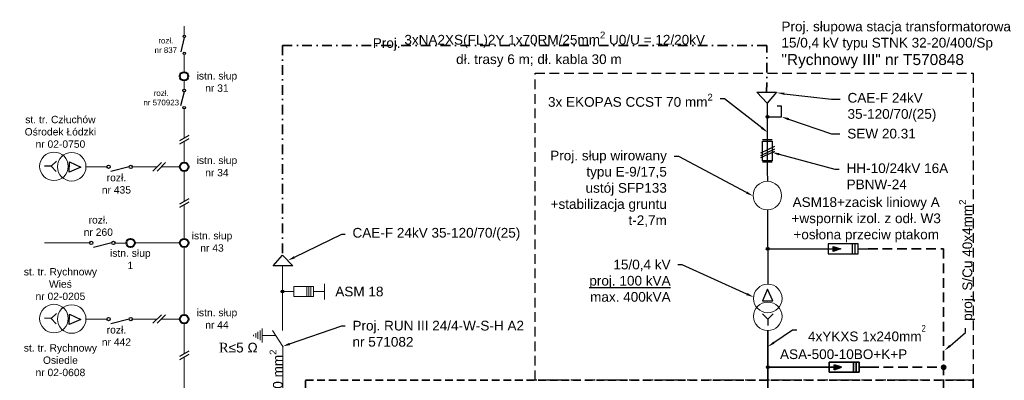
# Model space of a CAD drawing. Header units: millimetres. Extents: x -2674 to -2150, y -551 to 8.
# Tile 8 of 9: x -2552 to -2298, y -85 to 8. Entities that reach past the tile are written whole.
import ezdxf
from ezdxf import colors
from ezdxf.entities.mleader import LeaderData, LeaderLine
from ezdxf.math import Vec2, Vec3

# ---------------------------------------------------------------- set-up
doc = ezdxf.new("R2010")
doc.units = ezdxf.units.MM
for name, pattern in [('DASHDOT', [1, 0.5, -0.25, 0, -0.25]), ('DASHED', [0.75, 0.5, -0.25]), ('DASHED2', [0.375, 0.25, -0.125]), ('HIDDEN', [0.375, 0.25, -0.125])]:
    doc.linetypes.add(name, pattern=pattern)
doc.layers.add('02 urządzenia nn', color=7, linetype='Continuous', lineweight=35, true_color=0x007299)
for name, color, linetype, lineweight in [('2 Linia kablowa SN', 1, 'DASHDOT', 30), ('8 Istn. linia napow', 7, 'Continuous', 30), ('branża elektryczna_trasa kablowa', 1, 'HIDDEN', 35), ('E_proj_urządzenia', 1, 'Continuous', 20), ('kontury', 7, 'Continuous', 13)]:
    doc.layers.add(name, color=color, linetype=linetype, lineweight=lineweight)
for name, color, linetype in [('e_opis linia SN', 7, 'Continuous'), ('Opis', 250, 'Continuous'), ('Opisy', 10, 'Continuous'), ('P-Istn. przewód SN', 7, 'Continuous'), ('SCHEMAT', 7, 'Continuous')]:
    doc.layers.add(name, color=color, linetype=linetype)
doc.styles.add('Andy 18', font='arial.ttf', dxfattribs={"height": 18})
doc.styles.get("Standard").update_dxf_attribs({"font": 'arial.ttf'})

msp = doc.modelspace()

# ---------------------------------------------------------------- hatches: boundary and pattern name
h = msp.add_hatch(color=1)
h.paths.add_polyline_path([(-2342.05, -51.43), (-2340.13, -50.79), (-2342.05, -50.79)])
h.paths.add_polyline_path([(-2342.05, -50.79), (-2340.13, -50.79), (-2342.05, -50.15)])
at = {"layer": '02 urządzenia nn', "lineweight": -3, "ltscale": 0.5}
h = msp.add_hatch(color=256, dxfattribs=at)
h.dxf.hatch_style = 1
edge = h.paths.add_edge_path()
edge.add_arc((-2358.93, -81.29), 0.354, 0, 360)
at = {"layer": '02 urządzenia nn'}
h = msp.add_hatch(color=256, dxfattribs=at)
h.paths.add_polyline_path([(-2341.8, -81.93), (-2339.88, -81.29), (-2341.8, -81.29)])
h.paths.add_polyline_path([(-2341.8, -81.29), (-2339.88, -81.29), (-2341.8, -80.65)])
at = {"layer": '02 urządzenia nn', "linetype": 'Continuous'}
msp.add_hatch(color=256, dxfattribs=at).paths.add_polyline_path([(-2313.03, -81.3, 1), (-2314.12, -81.3, 1)])
at = {"layer": 'Opisy', "lineweight": -3, "ltscale": 0.5}
h = msp.add_hatch(color=1, dxfattribs=at)
h.dxf.hatch_style = 1
edge = h.paths.add_edge_path()
edge.add_arc((-2358.97, -16.73), 0.354, 90, 450)
h = msp.add_hatch(color=1, dxfattribs=at)
h.dxf.hatch_style = 1
edge = h.paths.add_edge_path()
edge.add_arc((-2358.95, -50.77), 0.354, 0, 360)
h = msp.add_hatch(color=1, dxfattribs=at)
h.dxf.hatch_style = 1
edge = h.paths.add_edge_path()
edge.add_arc((-2484.06, -61.77), 0.354, 90, 450)

# ---------------------------------------------------------------- linework, layer by layer
at = {"color": 1}
for p, q in [((-2357.82, -22.65), (-2360.29, -22.65)), ((-2360.76, -26, -9582.57), (-2357.09, -24.31, -9582.57)), ((-2360.76, -26.69, -9582.57), (-2357.09, -25, -9582.57)), ((-2360.76, -27.25, -9582.57), (-2357.09, -25.57, -9582.57)), ((-2357.82, -28.39), (-2360.29, -28.39)), ((-2358.95, -50.77), (-2341.68, -50.79)), ((-2335.64, -49.51), (-2343.34, -49.51)), ((-2343.34, -49.51), (-2343.34, -52.07)), ((-2342.05, -50.15), (-2340.13, -50.79)), ((-2342.05, -51.43), (-2342.05, -50.15)), ((-2340.13, -50.79), (-2342.05, -51.43)), ((-2337.09, -52.07), (-2337.09, -49.51)), ((-2336.39, -52.07), (-2336.39, -49.51)), ((-2335.64, -52.07), (-2335.64, -49.51)), ((-2335.64, -50.79), (-2333.08, -50.79)), ((-2343.34, -52.07), (-2335.64, -52.07))]:
    msp.add_line(p, q, dxfattribs=at)
msp.add_lwpolyline([(-2360.29, -22.99), (-2357.82, -22.99), (-2357.82, -28.1), (-2360.29, -28.1)], close=True, dxfattribs=at)
at = {"layer": '02 urządzenia nn', "color": 1, "linetype": 'HIDDEN', "lineweight": 35, "ltscale": 10}
msp.add_line((-2313.63, -50.79), (-2313.35, -227.99), dxfattribs=at)
at = {"layer": '02 urządzenia nn'}
for p, q in [((-2358.93, -98.55), (-2358.93, -71.84)), ((-2335.39, -80.01), (-2343.08, -80.01)), ((-2343.08, -80.01), (-2343.08, -82.57)), ((-2341.8, -80.65), (-2339.88, -81.29)), ((-2341.8, -81.93), (-2341.8, -80.65)), ((-2336.83, -82.57), (-2336.83, -80.01)), ((-2336.13, -82.57), (-2336.13, -80.01)), ((-2335.39, -82.57), (-2335.39, -80.01)), ((-2358.93, -81.29), (-2341.42, -81.29)), ((-2343.08, -82.57), (-2335.39, -82.57)), ((-2339.88, -81.29), (-2341.8, -81.93)), ((-2335.39, -81.29), (-2332.82, -81.29)), ((-2332.82, -81.29), (-2332.82, -81.29))]:
    msp.add_line(p, q, dxfattribs=at)
at = {"layer": '02 urządzenia nn', "linetype": 'HIDDEN', "lineweight": 35, "ltscale": 10}
msp.add_line((-2332.82, -81.29), (-2313.58, -81.3), dxfattribs=at)
at = {"layer": '02 urządzenia nn', "linetype": 'DASHED', "ltscale": 4}
msp.add_lwpolyline([(-2478.13, -84.61), (-2305.97, -84.61), (-2305.97, -221.69), (-2478.13, -221.69)], close=True, dxfattribs=at)
at = {"layer": '02 urządzenia nn', "lineweight": -3, "ltscale": 0.5}
msp.add_circle((-2358.93, -81.29), 0.354, dxfattribs=at)
at = {"layer": '02 urządzenia nn', "linetype": 'Continuous'}
msp.add_circle((-2313.58, -81.3), 0.546, dxfattribs=at)
at = {"layer": '2 Linia kablowa SN', "color": 1, "lineweight": 35, "ltscale": 5}
for points in [[(-2359.2, 1.61), (-2484.05, 1.65)], [(-2484.05, 1.65), (-2484.05, -52.37)], [(-2359.22, -10.39), (-2359.2, 1.61)]]:
    msp.add_lwpolyline(points, dxfattribs=at)
at = {"layer": '8 Istn. linia napow', "lineweight": 20, "ltscale": 0.1}
for points in [[(-2509.45, 6.59), (-2509.45, 4.35)], [(-2509.49, -0.73), (-2509.49, -5.2)], [(-2509.49, -7.4), (-2509.49, -9.63)], [(-2509.45, -14.71), (-2509.45, -22.22)], [(-2509.45, -23.08), (-2509.44, -28.53)], [(-2529.39, -29.62), (-2534.77, -29.62)], [(-2516.41, -29.63), (-2522.79, -29.63)], [(-2515.33, -28.55), (-2517.5, -30.71)], [(-2514.28, -28.55), (-2516.44, -30.71)], [(-2510.54, -29.63), (-2515.36, -29.63)], [(-2509.44, -30.73), (-2509.44, -38.57)], [(-2509.44, -39.44), (-2509.44, -48.15)], [(-2533.86, -49.23), (-2545.48, -49.23)], [(-2524.36, -49.27), (-2527.26, -49.27)], [(-2510.54, -49.25), (-2522.16, -49.25)], [(-2509.44, -50.35), (-2509.44, -67.77)], [(-2515.33, -67.78), (-2517.5, -69.95)], [(-2514.28, -67.78), (-2516.44, -69.95)], [(-2529.38, -68.85), (-2534.77, -68.85)], [(-2516.41, -68.87), (-2522.79, -68.87)], [(-2510.54, -68.87), (-2515.36, -68.87)], [(-2509.44, -69.96), (-2509.44, -77.81)], [(-2509.44, -78.68), (-2509.44, -87.39)]]:
    msp.add_lwpolyline(points, dxfattribs=at)
at = {"layer": '8 Istn. linia napow', "color": 1, "lineweight": 20, "ltscale": 0.1}
for points in [[(-2484.06, -55.18), (-2484.06, -71.8)], [(-2491.53, -73.26), (-2491.53, -72.9)], [(-2490.99, -73.62), (-2490.99, -72.54)], [(-2490.45, -73.98), (-2490.45, -72.18)], [(-2489.84, -74.34), (-2489.84, -71.82)], [(-2489.37, -74.88), (-2489.37, -71.29)], [(-2485.84, -73.08), (-2489.37, -73.08)], [(-2484.04, -76.66), (-2484.04, -75.9), (-2486.66, -71.8)], [(-2484.04, -76.66), (-2484.02, -130.26)]]:
    msp.add_lwpolyline(points, dxfattribs=at)
at = {"layer": 'branża elektryczna_trasa kablowa', "color": 0, "linetype": 'ByBlock', "lineweight": 40}
for centre in [(-2509.49, -6.3), (-2509.44, -29.63), (-2523.26, -49.25), (-2509.44, -49.25), (-2509.44, -68.87)]:
    msp.add_circle(centre, 1.1, dxfattribs=at)
at = {"layer": 'E_proj_urządzenia'}
for p, q in [((-2477.77, -60.51), (-2477.77, -63.02)), ((-2477.26, -60.51), (-2477.26, -63.02)), ((-2476.75, -60.51), (-2476.75, -63.02))]:
    msp.add_line(p, q, dxfattribs=at)
at = {"layer": 'E_proj_urządzenia', "linetype": 'Continuous', "lineweight": 20}
for p, q in [((-2473.23, -61.77), (-2473.23, -59.75)), ((-2472.56, -60.42), (-2472.56, -63.11)), ((-2481.19, -61.77), (-2484.06, -61.77)), ((-2473.23, -61.77), (-2476.1, -61.77)), ((-2473.23, -61.77), (-2473.23, -63.78)), ((-2471.22, -61.77), (-2471.89, -61.09)), ((-2471.89, -61.09), (-2471.89, -62.44)), ((-2471.89, -62.44), (-2471.22, -61.77))]:
    msp.add_line(p, q, dxfattribs=at)
at = {"layer": 'E_proj_urządzenia'}
msp.add_lwpolyline([(-2481.19, -60.51), (-2481.19, -63.02), (-2476.1, -63.02), (-2476.1, -60.51)], close=True, dxfattribs=at)
at = {"layer": 'kontury', "color": 1}
msp.add_lwpolyline([(-2359.03, -45.07), (-2359.03, -45.07)], dxfattribs=at)
at = {"layer": 'Opis', "color": 1, "linetype": 'DASHED2', "ltscale": 10}
msp.add_lwpolyline([(-2418.96, -5.48), (-2305.97, -5.48), (-2305.97, -84.61), (-2418.96, -84.61)], close=True, dxfattribs=at)
at = {"layer": 'Opis', "color": 1}
for points in [[(-2359.1, -13.2), (-2359.05, -30.58)], [(-2359.05, -30.58), (-2359.04, -33.35)], [(-2358.98, -40.7), (-2358.93, -59.88)]]:
    msp.add_lwpolyline(points, dxfattribs=at)
at = {"layer": 'Opisy'}
for p, q in [((-2355.37, -13.97), (-2356.55, -13.97)), ((-2355.37, -16.73), (-2355.37, -13.97)), ((-2358.97, -16.73), (-2355.37, -16.73))]:
    msp.add_line(p, q, dxfattribs=at)
at = {"layer": 'Opisy', "color": 0, "lineweight": -3, "ltscale": 0.5}
for p, q in [((-2543.77, -29.48), (-2545.45, -29.44)), ((-2543.77, -29.48), (-2542.4, -28.17)), ((-2543.77, -29.48), (-2542.47, -30.86)), ((-2539.12, -31.01), (-2539.05, -28.32)), ((-2536.07, -29.74), (-2539.12, -31.01)), ((-2539.05, -28.32), (-2536.07, -29.74)), ((-2543.77, -68.72), (-2542.4, -67.41)), ((-2539.12, -70.24), (-2539.05, -67.56)), ((-2539.05, -67.56), (-2536.07, -68.98)), ((-2543.77, -68.72), (-2545.45, -68.67)), ((-2543.77, -68.72), (-2542.46, -70.09)), ((-2536.07, -68.98), (-2539.12, -70.24))]:
    msp.add_line(p, q, dxfattribs=at)
at = {"layer": 'Opisy', "color": 1, "linetype": 'HIDDEN', "lineweight": 35, "ltscale": 10}
msp.add_line((-2333.08, -50.79), (-2313.63, -50.79), dxfattribs=at)
at = {"layer": 'Opisy', "color": 1, "lineweight": -3, "ltscale": 0.5}
for p, q in [((-2358.99, -61.18), (-2360.33, -64.2)), ((-2357.65, -64.2), (-2358.99, -61.18)), ((-2360.33, -64.2), (-2357.65, -64.2)), ((-2358.93, -68.89), (-2360.27, -67.54)), ((-2358.93, -68.89), (-2357.58, -67.54)), ((-2358.93, -68.89), (-2358.93, -70.56))]:
    msp.add_line(p, q, dxfattribs=at)
at = {"layer": 'Opisy', "color": 1, "lineweight": -3, "ltscale": 0.1}
for points in [[(-2359.1, -13.2), (-2361.76, -10.39), (-2356.69, -10.39), (-2359.1, -13.2)], [(-2484.05, -52.37), (-2481.4, -55.18), (-2486.46, -55.18), (-2484.05, -52.37)]]:
    msp.add_lwpolyline(points, dxfattribs=at)
at = {"layer": 'Opisy', "color": 1, "lineweight": -3, "ltscale": 0.5}
for centre in [(-2358.97, -16.73), (-2358.95, -50.77), (-2484.06, -61.77)]:
    msp.add_circle(centre, 0.354, dxfattribs=at)
at = {"layer": 'Opisy', "color": 0, "lineweight": 9}
for centre in [(-2543.04, -29.5), (-2538.45, -29.62), (-2543.04, -68.73), (-2538.45, -68.85)]:
    msp.add_circle(centre, 3.68, dxfattribs=at)
at = {"layer": 'Opisy', "color": 1, "lineweight": 9}
for centre in [(-2359.04, -37.03), (-2358.93, -63.56), (-2358.93, -68.16)]:
    msp.add_circle(centre, 3.68, dxfattribs=at)
at = {"layer": 'P-Istn. przewód SN'}
for p, q in [((-2509.42, 3.7), (-2510.35, 0.05)), ((-2509.46, -10.29), (-2510.39, -13.94)), ((-2523.65, -29.63), (-2528.38, -30.83)), ((-2528.12, -49.24), (-2532.85, -50.44)), ((-2523.65, -68.87), (-2528.38, -70.07))]:
    msp.add_line(p, q, dxfattribs=at)
for centre, radius in [((-2509.42, 4.02), 0.329), ((-2509.41, -0.39), 0.329), ((-2509.46, -9.96), 0.329), ((-2509.45, -14.38), 0.329), ((-2528.96, -29.62), 0.427), ((-2523.22, -29.63), 0.427), ((-2533.43, -49.22), 0.427), ((-2527.69, -49.24), 0.427), ((-2528.96, -68.85), 0.427), ((-2523.22, -68.87), 0.427)]:
    msp.add_circle(centre, radius, dxfattribs=at)
at = {"layer": 'SCHEMAT'}
for p, q in [((-2508.23, -21.51), (-2510.67, -22.92)), ((-2508.23, -22.38), (-2510.67, -23.79)), ((-2508.22, -37.87), (-2510.67, -39.28)), ((-2508.22, -38.73), (-2510.67, -40.15)), ((-2508.22, -77.1), (-2510.67, -78.52)), ((-2508.22, -77.97), (-2510.67, -79.38))]:
    msp.add_line(p, q, dxfattribs=at)

# ---------------------------------------------------------------- texts
at = {"layer": '02 urządzenia nn', "lineweight": 9, "insert": (-2339.37, -77.94), "char_height": 2.5, "width": 16.7517, "attachment_point": 5}
msp.add_mtext('\\A1;\\pxt1.596;ASA-500-10BO+K+P', dxfattribs=at)
at = {"layer": 'e_opis linia SN', "color": 1, "lineweight": 9}
for s, insert, char_height, width, attachment_point in [('{\\H0.877193x;Proj. słupowa stacja transformatorowa \\P15/0,4 kV typu STNK 32-20/400/Sp\\P\\A1;\\H1.14x;"Rychnowy III" nr T570848}', (-2355.41, 7.79), 2.85, 60.1655, 1), ('{\\H1.315789x;ASM18+zacisk liniowy A\\P+wspornik izol. z odł. W3\\P+osłona przeciw ptakom} ', (-2333.55, -43.27), 1.9, 43.4996, 5), ('{\\fTimes New Roman|b0|i0|c238|p18;R}≤5 Ω', (-2495.47, -76.24), 2.5, 16.7517, 5)]:
    msp.add_mtext(s, dxfattribs=dict(at, insert=insert, char_height=char_height, width=width, attachment_point=attachment_point))
at = {"layer": 'kontury', "color": 1}
for s, insert, char_height, width, attachment_point in [('\\pxqc;Proj. {\\A1;3xNA2XS(FL)2Y 1x70RM/25mm{\\H0.7x;\\S2^ ;} U0/U = 12/20kV\\P}dł. trasy 6 m; dł. kabla 30 m', (-2461.74, 5.23), 2.5, 87.5547, 1), ('\\A1;\\pxqc;{\\C256;\\Prozł. \\Pnr 837}', (-2524.68, 6.07), 1.463, 20.9984, 1), ('\\A1;\\pxqc;{\\C256;istn. słup \\Pnr 31}', (-2512.21, -5.22), 1.9, 22.4123, 1), ('\\A1;\\pxqc;{\\C256;\\Prozł. \\Pnr 570923}', (-2525.87, -7.45), 1.463, 20.9984, 1), ('\\A1;\\pxqc;{\\C256;st. tr. Człuchów \\POśrodek Łódzki\\Pnr 02-0750}', (-2555.28, -16.48), 1.9, 27.8198, 1), ('\\A1;\\pxqc;{\\C256;istn. słup \\Pnr 34}', (-2512.21, -27), 1.9, 22.4123, 1), ('\\A1;\\pxqc;{\\C256;\\Prozł. \\Pnr 435}', (-2540.56, -28.28), 1.9, 27.2706, 1), ('\\A1;\\pxqc;{\\C256;\\Prozł. \\Pnr 260}', (-2517.96, -39.18), 1.9, 27.2706, 3), ('\\A1;\\pxqc;{\\C256;istn. słup \\Pnr 43}', (-2513.48, -46.43), 1.9, 22.4123, 1), ('\\A1;\\pxqc;{\\C256;istn. słup \\P1}', (-2512.13, -50.92), 1.9, 22.4123, 3), ('\\A1;\\pxqc;{\\C256;st. tr. Rychnowy \\PWieś\\Pnr 02-0205}', (-2555.28, -55.72), 1.9, 27.8198, 1), ('\\A1;\\pxqc;{\\C256;istn. słup \\Pnr 44}', (-2512.2, -66.24), 1.9, 22.4123, 1), ('\\A1;\\pxqc;{\\C256;\\Prozł. \\Pnr 442}', (-2540.56, -67.52), 1.9, 27.2706, 1), ('\\A1;\\pxqc;{\\C256;st. tr. Rychnowy \\POsiedle\\Pnr 02-0608}', (-2555.28, -75.34), 1.9, 27.8198, 1)]:
    msp.add_mtext(s, dxfattribs=dict(at, insert=insert, char_height=char_height, width=width, attachment_point=attachment_point))
at = {"layer": 'kontury', "color": 1, "insert": (-2487.38, -128.24), "char_height": 2.5, "width": 52.3814, "attachment_point": 1, "rotation": 90.0247}
msp.add_mtext('\\pxqc;Proj. {\\A1;3x EKOPAS CCST 70 mm{\\H0.7x;\\S2^ ;}} \\P12/20kV dł. 3x5m', dxfattribs=at)

# ---------------------------------------------------------------- leaders
at = {"layer": '02 urządzenia nn'}
ml = msp.add_multileader_mtext('Standard', dxfattribs=at)
ml.set_content(' 4xYKXS 1x240mm{\\W0.75;\\A1;\\C256;{\\H0.7x;\\S2^ ;}}')
ml.set_leader_properties()
ml.build(insert=Vec2(0, 0))
ml.multileader.update_dxf_attribs({"dogleg_length": 1.11, "arrow_head_size": 1.9})
ctx = ml.context
ctx.base_point, ctx.char_height, ctx.arrow_head_size, ctx.landing_gap_size, ctx.plane_origin = Vec3(-2351.43, -71.68), 2.5, 1.9, 1.9, Vec3(-2403.15, -71.74)
notes = []
notes.append((ctx, [(0, (1, 1, 0), (-2352.53, -71.68), (1, 0), 1.11, [(0, [(-2358.93, -76)], 0, [])])]))
ctx.mtext.insert, ctx.mtext.flow_direction = Vec3(-2349.53, -70.38), 5
at = {"layer": 'Opisy'}
ml = msp.add_multileader_mtext('Standard', dxfattribs=at)
ml.set_content('\\A1;3x {\\C256;EKOPAS CCST 70 mm{\\H0.7x;\\S2^ ;}}')
ml.set_leader_properties()
ml.build(insert=Vec2(0, 0))
ml.multileader.update_dxf_attribs({"dogleg_length": 1.11, "arrow_head_size": 1.9})
ctx = ml.context
ctx.base_point, ctx.char_height, ctx.arrow_head_size, ctx.landing_gap_size, ctx.plane_origin = Vec3(-2417.08, -12.09), 2.5, 1.9, 1.9, Vec3(-2396.91, -16.49)
ctx.text_align_type = 2
notes.append((ctx, [(0, (1, 1, 0), (-2370.11, -12.09), (-1, 0), 1.11, [(0, [(-2358.98, -20.75)], 0, [])])]))
ctx.mtext.insert, ctx.mtext.alignment, ctx.mtext.flow_direction = Vec3(-2373.12, -10.8), 3, 5
at = {"layer": 'Opisy', "color": 1, "lineweight": -3, "ltscale": 0.1}
ml = msp.add_multileader_mtext('Standard', dxfattribs=at)
ml.set_content('{\\C256;CAE-F 24kV \\P35-120/70/(25)}')
ml.set_leader_properties()
ml.build(insert=Vec2(0, 0))
ml.multileader.update_dxf_attribs({"dogleg_length": 7.6, "arrow_head_size": 1.9})
ctx = ml.context
ctx.base_point, ctx.char_height, ctx.arrow_head_size, ctx.landing_gap_size, ctx.plane_origin = Vec3(-2340.26, -12.22), 2.5, 1.9, 1.9, Vec3(-2292.57, 10.16)
notes.append((ctx, [(1, (1, 1, 0), (-2342.47, -12.22), (1, 0), 2.21, [(0, [(-2356.55, -10.55)], 0, [])])]))
ctx.mtext.insert, ctx.mtext.flow_direction = Vec3(-2338.36, -10.58), 5
ml = msp.add_multileader_mtext('Standard', dxfattribs=at)
ml.set_content('{\\C1;SEW 20.31}')
ml.set_leader_properties()
ml.build(insert=Vec2(0, 0))
ml.multileader.update_dxf_attribs({"dogleg_length": 7.6, "arrow_head_size": 1.9})
ctx = ml.context
ctx.base_point, ctx.char_height, ctx.arrow_head_size, ctx.landing_gap_size, ctx.plane_origin = Vec3(-2340.32, -21.11), 2.5, 1.9, 1.9, Vec3(-2291.39, 3.98)
notes.append((ctx, [(1, (1, 1, 0), (-2342.53, -21.11), (1, 0), 2.21, [(0, [(-2355.37, -16.73)], 0, [])])]))
ctx.mtext.insert, ctx.mtext.flow_direction = Vec3(-2338.42, -19.82), 5
ml = msp.add_multileader_mtext('Standard', dxfattribs=at)
ml.set_content('Proj. słup wirowany\\Ptypu E-9/17,5\\Pustój SFP133\\P+stabilizacja gruntu\\Pt-2,7m')
ml.set_leader_properties()
ml.build(insert=Vec2(0, 0))
ml.multileader.update_dxf_attribs({"dogleg_length": 7.6, "arrow_head_size": 1.9})
ctx = ml.context
ctx.base_point, ctx.char_height, ctx.arrow_head_size, ctx.landing_gap_size, ctx.plane_origin = Vec3(-2416.65, -26.97), 2.5, 1.9, 1.9, Vec3(-2362.6, -40.61)
ctx.text_align_type = 2
notes.append((ctx, [(1, (1, 1, 0), (-2381.9, -26.97), (-1, 0), 1.17, [(0, [(-2362.72, -37.15)], 0, [])])]))
ctx.mtext.insert, ctx.mtext.alignment, ctx.mtext.flow_direction = Vec3(-2384.96, -25.47), 3, 5
at = {"layer": 'Opisy'}
ml = msp.add_multileader_mtext('Standard', dxfattribs=at)
ml.set_content('\\pxql;{\\C1;HH-10/24kV 16A\\P\\pq*;PBNW-24}')
ml.set_leader_properties()
ml.build(insert=Vec2(0, 0))
ml.multileader.update_dxf_attribs({"dogleg_length": 1.11, "arrow_head_size": 1.9})
ctx = ml.context
ctx.base_point, ctx.char_height, ctx.arrow_head_size, ctx.landing_gap_size, ctx.plane_origin = Vec3(-2340.5, -30.26), 2.5, 1.9, 1.9, Vec3(-2448.28, -21.64)
notes.append((ctx, [(0, (1, 1, 0), (-2341.61, -30.26), (1, 0), 1.11, [(0, [(-2357.82, -25.9)], 0, [])])]))
ctx.mtext.insert, ctx.mtext.width, ctx.mtext.flow_direction = Vec3(-2338.6, -28.73), 25.991, 5
ml = msp.add_multileader_mtext('Standard', dxfattribs=at)
ml.set_content('\\A1;proj. S/Cu 40x4mm{\\H0.7x;\\S2^ ;}')
ml.set_leader_properties()
ml.build(insert=Vec2(0, 0))
ml.multileader.update_dxf_attribs({"dogleg_length": 1.11, "arrow_head_size": 1.9})
ctx = ml.context
ctx.base_point, ctx.char_height, ctx.arrow_head_size, ctx.landing_gap_size, ctx.plane_origin, ctx.plane_x_axis, ctx.plane_y_axis = Vec3(-2307.92, -71.21), 2.5, 1.9, 1.9, Vec3(-2317.62, -121.21), Vec3(-0.000218, 1), Vec3(-1, -0.000218)
notes.append((ctx, [(0, (1, 1, 0), (-2307.92, -72.32), (-0.000218, 1), 1.11, [(0, [(-2313.37, -76.99)], 0, [])])]))
ctx.mtext.insert, ctx.mtext.text_direction, ctx.mtext.rotation, ctx.mtext.flow_direction = Vec3(-2309.56, -69.31), Vec3(-0.000218, 1), 1.571014, 5
at = {"layer": 'Opisy', "color": 1, "lineweight": -3, "ltscale": 0.1}
ml = msp.add_multileader_mtext('Standard', dxfattribs=at)
ml.set_content('{\\C256;CAE-F 24kV 35-120/70/(25)}')
ml.set_leader_properties()
ml.build(insert=Vec2(0, 0))
ml.multileader.update_dxf_attribs({"dogleg_length": 7.6, "arrow_head_size": 1.9})
ctx = ml.context
ctx.base_point, ctx.char_height, ctx.arrow_head_size, ctx.landing_gap_size, ctx.plane_origin = Vec3(-2467.94, -47.01), 2.5, 1.9, 1.9, Vec3(-2420.1, -27.69)
notes.append((ctx, [(1, (1, 1, 0), (-2468.76, -47.01), (1, 0), 0.826, [(0, [(-2482.73, -53.77)], 0, [])])]))
ctx.mtext.insert, ctx.mtext.flow_direction = Vec3(-2466.04, -45.37), 5
at = {"layer": 'Opisy'}
ml = msp.add_multileader_mtext('Standard', dxfattribs=at)
ml.set_content('{\\C1;15/0,4 kV\\P\\Lproj. 100 kVA\\P\\lmax. 400kVA}')
ml.set_leader_properties()
ml.build(insert=Vec2(0, 0))
ml.multileader.update_dxf_attribs({"dogleg_length": 1.11, "arrow_head_size": 1.9})
ctx = ml.context
ctx.base_point, ctx.char_height, ctx.arrow_head_size, ctx.landing_gap_size, ctx.plane_origin = Vec3(-2406.63, -54.85), 2.5, 1.9, 1.9, Vec3(-2450.58, -61.19)
ctx.text_align_type = 2
notes.append((ctx, [(0, (1, 1, 0), (-2380.98, -54.85), (-1, 0), 1.11, [(0, [(-2362.59, -63.2)], 0, [])])]))
ctx.mtext.insert, ctx.mtext.alignment, ctx.mtext.flow_direction = Vec3(-2383.99, -53.56), 3, 5
at = {"layer": 'Opisy', "color": 1, "lineweight": -3, "ltscale": 0.1}
ml = msp.add_multileader_mtext('Standard', dxfattribs=at)
ml.set_content('{\\A1;\\C1;Proj. \\C256;RUN III 24/4-W-S-H A2 \\Pnr 571082}')
ml.set_leader_properties()
ml.build(insert=Vec2(0, 0))
ml.multileader.update_dxf_attribs({"dogleg_length": 7.6, "arrow_head_size": 1.9})
ctx = ml.context
ctx.base_point, ctx.char_height, ctx.arrow_head_size, ctx.landing_gap_size, ctx.plane_origin = Vec3(-2467.94, -70.61), 2.5, 1.9, 1.9, Vec3(-2422.23, -69.47)
notes.append((ctx, [(1, (1, 1, 0), (-2468.76, -70.61), (1, 0), 0.826, [(0, [(-2484.04, -75.9)], 0, [])])]))
ctx.mtext.insert, ctx.mtext.flow_direction = Vec3(-2466.04, -69.31), 5
for ctx, leaders in notes:
    for number, flags, end, landing, length, lines in leaders:
        leader = LeaderData()
        leader.index, (leader.has_last_leader_line, leader.has_dogleg_vector, leader.attachment_direction) = number, flags
        leader.last_leader_point, leader.dogleg_vector, leader.dogleg_length = Vec3(end), Vec3(landing), length
        for number, points, colour, breaks in lines:
            line = LeaderLine()
            line.index, line.vertices, line.color, line.breaks = number, Vec3.list(points), colors.encode_raw_color(colour), breaks
            leader.lines.append(line)
        ctx.leaders.append(leader)

# ---------------------------------------------------------------- next in the draw order: texts
at = {"layer": 'P-Istn. przewód SN', "color": 1, "insert": (-2464.26, -61.78), "char_height": 2.5, "width": 14.48, "attachment_point": 5, "line_spacing_factor": 1.2, "style": 'Andy 18', "bg_fill": 2}
msp.add_mtext('ASM 18', dxfattribs=at)

doc.saveas('drawing.dxf')
